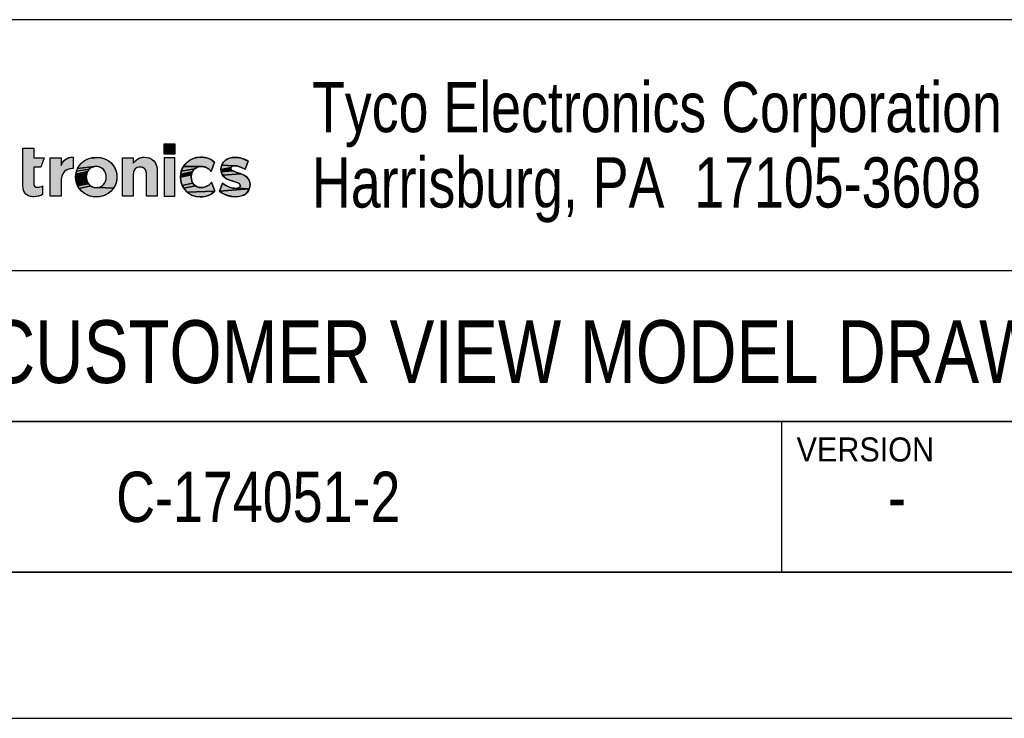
# Model space of a CAD drawing. Extents: x 0 to 420, y 0 to 297.
# Tile 4 of 7: x 305 to 367, y 0 to 44. Entities that reach past the tile are written whole.
import ezdxf
from ezdxf.enums import TextEntityAlignment as Align

# ---------------------------------------------------------------- set-up
doc = ezdxf.new("R2010")
doc.units = 0
doc.header["$LTSCALE"] = 23.1
doc.layers.get('0').update_dxf_attribs({"linetype": 'CONTINUOUS'})
doc.layers.add('DRAFT_ENTITY', color=7, linetype='CONTINUOUS')
doc.styles.get("Standard").update_dxf_attribs({"font": 'txt', "width": 0.95})
doc.styles.add('TEXTSTYLE_2', font='txt', dxfattribs={"width": 0.8})

# ---------------------------------------------------------------- blocks, each defined once
blk = doc.blocks.new('TE_H_SMALL_1CPOS_BL0', base_point=(299.304, 35.924))
at = {"linetype": 'CONTINUOUS'}
for points in [[(306.078, 35.422), (306.739, 35.422), (306.52, 34.837), (306.078, 34.837), (306.078, 33.807), (306.085, 33.731), (306.109, 33.661), (306.152, 33.613), (306.213, 33.583), (306.299, 33.573), (306.435, 33.586), (306.564, 33.624), (306.637, 33.658), (306.637, 33.109), (306.578, 33.077), (306.436, 33.019), (306.279, 32.983), (306.191, 32.973), (306.096, 32.97), (306.032, 32.971), (305.874, 32.989), (305.746, 33.026), (305.642, 33.08), (305.558, 33.153), (305.521, 33.197), (305.489, 33.247), (305.438, 33.365), (305.406, 33.511), (305.394, 33.694), (305.394, 36.039), (306.078, 36.039)], [(307.804, 34.936), (307.827, 34.989), (307.903, 35.128), (307.986, 35.238), (308.078, 35.325), (308.18, 35.391), (308.295, 35.437), (308.425, 35.463), (308.573, 35.467), (308.573, 34.772), (308.573, 34.752), (308.538, 34.752), (308.537, 34.752), (308.498, 34.751), (308.355, 34.735), (308.231, 34.7), (308.124, 34.646), (308.032, 34.575), (307.954, 34.485), (307.892, 34.375), (307.845, 34.243), (307.815, 34.087), (307.804, 33.901), (307.804, 33.035), (307.804, 33.011), (307.139, 33.011), (307.12, 33.011), (307.12, 35.354), (307.12, 35.422), (307.785, 35.422), (307.804, 35.422), (307.804, 34.95)], [(309.668, 34.771), (309.598, 34.713), (308.784, 34.582), (308.854, 34.757), (309.927, 34.871), (309.833, 34.85), (309.746, 34.816)], [(310.436, 35.412), (310.618, 35.344), (310.785, 35.251), (310.935, 35.135), (311, 35.072), (311.118, 34.927), (311.213, 34.766), (311.282, 34.592), (311.324, 34.408), (311.338, 34.217), (311.324, 34.026), (311.282, 33.842), (311.213, 33.667), (311.118, 33.505), (310.139, 33.553), (310.233, 33.574), (310.32, 33.608), (310.398, 33.654), (310.468, 33.711), (310.529, 33.78), (310.579, 33.86), (310.619, 33.949), (310.647, 34.048), (310.661, 34.153), (310.663, 34.208), (310.656, 34.313), (310.634, 34.414), (310.617, 34.467), (310.575, 34.557), (310.522, 34.639), (310.459, 34.709), (310.386, 34.769), (310.306, 34.816), (310.22, 34.85), (310.127, 34.871), (310.029, 34.878), (309.927, 34.871), (308.854, 34.757), (308.949, 34.919), (309.068, 35.065), (309.139, 35.134), (309.29, 35.251), (309.458, 35.344), (309.64, 35.412), (310.242, 35.454)], [(313.071, 35.468), (313.235, 35.455), (313.38, 35.42), (313.506, 35.363), (313.563, 35.326), (313.616, 35.285), (313.709, 35.187), (313.783, 35.069), (313.84, 34.931), (313.876, 34.77), (313.89, 34.585), (313.89, 34.572), (313.89, 33.011), (313.206, 33.011), (313.206, 34.356), (313.201, 34.451), (313.176, 34.575), (313.133, 34.673), (313.074, 34.748), (312.997, 34.802), (312.904, 34.835), (312.792, 34.847), (312.714, 34.841), (312.613, 34.815), (312.528, 34.767), (312.492, 34.735), (312.46, 34.698), (312.409, 34.609), (312.376, 34.496), (312.365, 34.356), (312.365, 33.011), (311.681, 33.011), (311.681, 35.422), (312.365, 35.422), (312.365, 35.081), (312.437, 35.168), (312.549, 35.278), (312.664, 35.36), (312.786, 35.419), (312.92, 35.455)], [(316.367, 34.81), (316.262, 34.74), (315.406, 34.577), (315.47, 34.749), (315.542, 34.884), (316.614, 34.878), (316.485, 34.856)], [(316.427, 35.455), (316.618, 35.468), (316.831, 35.455), (317.017, 35.42), (317.181, 35.362), (317.328, 35.283), (317.463, 35.18), (317.504, 35.143), (317.289, 34.574), (317.248, 34.622), (317.14, 34.723), (317.025, 34.797), (316.901, 34.848), (316.766, 34.876), (316.614, 34.878), (315.542, 34.884), (315.648, 35.03), (315.774, 35.159), (315.917, 35.267), (316.075, 35.353), (316.245, 35.416)], [(318.558, 34.842), (318.543, 34.816), (317.915, 34.685), (317.927, 34.83), (317.962, 34.961), (318.721, 34.924), (318.636, 34.902), (318.578, 34.865)], [(318.797, 35.454), (318.984, 35.442), (319.181, 35.404), (319.259, 35.382), (319.453, 35.309), (319.631, 35.217), (319.436, 34.702), (319.252, 34.8), (319.066, 34.874), (318.909, 34.915), (318.783, 34.928), (317.962, 34.961), (318.019, 35.079), (318.097, 35.182), (318.194, 35.271), (318.313, 35.346), (318.45, 35.402), (318.606, 35.439), (318.778, 35.454)], [(309.447, 34.475), (309.419, 34.376), (308.728, 34.208), (308.742, 34.398), (309.486, 34.564)], [(309.403, 34.217), (309.41, 34.112), (309.431, 34.011), (308.784, 33.832), (308.742, 34.016), (308.728, 34.208), (309.419, 34.376), (309.405, 34.271)], [(309.537, 34.644), (309.486, 34.564), (308.742, 34.398), (308.784, 34.582), (309.598, 34.713)], [(316.08, 34.489), (316.042, 34.358), (315.354, 34.208), (315.367, 34.396), (316.103, 34.54)], [(316.029, 34.217), (316.042, 34.077), (316.08, 33.945), (316.142, 33.825), (315.47, 33.67), (315.406, 33.84), (315.367, 34.021), (315.354, 34.208), (316.042, 34.358)], [(316.173, 34.649), (316.103, 34.54), (315.367, 34.396), (315.406, 34.577), (316.262, 34.74)], [(318.544, 34.704), (318.58, 34.657), (318.648, 34.609), (317.927, 34.547), (317.918, 34.613), (317.915, 34.685), (318.543, 34.816), (318.532, 34.757)], [(318.766, 34.557), (318.981, 34.483), (319.162, 34.421), (318.015, 34.325), (317.961, 34.428), (317.927, 34.547), (318.648, 34.609)], [(319.335, 34.347), (319.468, 34.269), (319.571, 34.186), (319.649, 34.096), (319.704, 33.996), (319.739, 33.883), (319.748, 33.82), (319.751, 33.753), (319.739, 33.599), (319.705, 33.463), (318.95, 33.504), (319.034, 33.53), (319.091, 33.568), (319.11, 33.592), (319.124, 33.619), (319.135, 33.681), (319.132, 33.71), (319.123, 33.736), (319.087, 33.783), (319.022, 33.828), (318.91, 33.876), (318.711, 33.937), (318.69, 33.943), (318.475, 34.011), (318.314, 34.079), (318.188, 34.152), (318.09, 34.234), (318.015, 34.325), (319.162, 34.421)], [(309.491, 33.867), (309.544, 33.786), (308.853, 33.659), (308.784, 33.832), (309.431, 34.011), (309.449, 33.957)], [(309.608, 33.715), (309.68, 33.656), (308.948, 33.498), (308.853, 33.659), (309.544, 33.786)], [(310.038, 33.546), (310.139, 33.553), (311.118, 33.505), (310.999, 33.359), (310.928, 33.29), (310.777, 33.174), (310.609, 33.08), (310.426, 33.012), (310.232, 32.971), (310.029, 32.956), (309.825, 32.971), (309.631, 33.012), (309.449, 33.08), (309.282, 33.173), (309.132, 33.289), (309.067, 33.353), (308.948, 33.498), (309.68, 33.656), (309.76, 33.608), (309.846, 33.574), (309.939, 33.553)], [(316.201, 33.747), (316.296, 33.661), (315.557, 33.511), (315.47, 33.67), (316.142, 33.825)], [(316.641, 33.546), (316.786, 33.559), (316.925, 33.596), (317.059, 33.657), (317.182, 33.741), (317.289, 33.842), (317.321, 33.88), (317.527, 33.327), (315.769, 33.266), (315.644, 33.395), (315.557, 33.511), (316.296, 33.661), (316.403, 33.597), (316.519, 33.559)], [(318.846, 33.497), (318.95, 33.504), (319.705, 33.463), (317.825, 33.31), (318.018, 33.822), (318.157, 33.718), (318.317, 33.63), (318.491, 33.56), (318.667, 33.514), (318.697, 33.509)], [(317.473, 33.275), (317.444, 33.249), (317.305, 33.143), (317.159, 33.063), (316.999, 33.005), (316.817, 32.969), (316.609, 32.956), (316.42, 32.97), (316.239, 33.008), (316.069, 33.071), (315.911, 33.158), (315.769, 33.266), (317.527, 33.327), (317.514, 33.314)], [(319.65, 33.345), (319.576, 33.243), (319.482, 33.156), (319.367, 33.084), (319.231, 33.028), (319.072, 32.989), (318.889, 32.971), (318.829, 32.97), (318.731, 32.972), (318.532, 32.994), (318.342, 33.039), (318.162, 33.106), (317.99, 33.196), (317.825, 33.31), (319.705, 33.463)]]:
    blk.add_hatch(color=2, dxfattribs=at).paths.add_polyline_path(points)
at = {"color": 2, "linetype": 'CONTINUOUS'}
for p, q in [((315.025, 36.296), (314.305, 36.296)), ((314.305, 36.296), (314.305, 35.688)), ((315.025, 36.296), (314.305, 36.296)), ((314.305, 36.296), (314.305, 35.688)), ((315.025, 35.688), (315.025, 36.296)), ((315.025, 35.688), (315.025, 36.296)), ((314.305, 35.688), (315.025, 35.688)), ((314.305, 35.688), (315.025, 35.688)), ((315.007, 35.422), (314.323, 35.422)), ((314.323, 35.422), (314.323, 33.011)), ((315.007, 35.422), (314.323, 35.422)), ((314.323, 35.422), (314.323, 33.011)), ((315.007, 33.011), (315.007, 35.422)), ((315.007, 33.011), (315.007, 35.422)), ((314.323, 33.011), (315.007, 33.011)), ((314.323, 33.011), (315.007, 33.011))]:
    blk.add_line(p, q, dxfattribs=at)
for points in [[(306.078, 35.422), (306.739, 35.422), (306.52, 34.837), (306.078, 34.837), (306.078, 33.807), (306.085, 33.731), (306.109, 33.661), (306.152, 33.613), (306.213, 33.583), (306.299, 33.573), (306.435, 33.586), (306.564, 33.624), (306.637, 33.658), (306.637, 33.109), (306.578, 33.077), (306.436, 33.019), (306.279, 32.983), (306.191, 32.973), (306.096, 32.97), (306.032, 32.971), (305.874, 32.989), (305.746, 33.026), (305.642, 33.08), (305.558, 33.153), (305.521, 33.197), (305.489, 33.247), (305.438, 33.365), (305.406, 33.511), (305.394, 33.694), (305.394, 36.039), (306.078, 36.039), (306.078, 35.422)], [(307.804, 34.936), (307.827, 34.989), (307.903, 35.128), (307.986, 35.238), (308.078, 35.325), (308.18, 35.391), (308.295, 35.437), (308.425, 35.463), (308.573, 35.467), (308.573, 34.772), (308.573, 34.752), (308.538, 34.752), (308.537, 34.752), (308.498, 34.751), (308.355, 34.735), (308.231, 34.7), (308.124, 34.646), (308.032, 34.575), (307.954, 34.485), (307.892, 34.375), (307.845, 34.243), (307.815, 34.087), (307.804, 33.901), (307.804, 33.035), (307.804, 33.011), (307.139, 33.011), (307.12, 33.011), (307.12, 35.354), (307.12, 35.422), (307.785, 35.422), (307.804, 35.422), (307.804, 34.95), (307.804, 34.936)], [(309.668, 34.771), (309.598, 34.713), (308.784, 34.582), (308.854, 34.757), (309.927, 34.871), (309.833, 34.85), (309.746, 34.816), (309.668, 34.771)], [(310.436, 35.412), (310.618, 35.344), (310.785, 35.251), (310.935, 35.135), (311, 35.072), (311.118, 34.927), (311.213, 34.766), (311.282, 34.592), (311.324, 34.408), (311.338, 34.217), (311.324, 34.026), (311.282, 33.842), (311.213, 33.667), (311.118, 33.505), (310.139, 33.553), (310.233, 33.574), (310.32, 33.608), (310.398, 33.654), (310.468, 33.711), (310.529, 33.78), (310.579, 33.86), (310.619, 33.949), (310.647, 34.048), (310.661, 34.153), (310.663, 34.208), (310.656, 34.313), (310.634, 34.414), (310.617, 34.467), (310.575, 34.557), (310.522, 34.639), (310.459, 34.709), (310.386, 34.769), (310.306, 34.816), (310.22, 34.85), (310.127, 34.871), (310.029, 34.878), (309.927, 34.871), (308.854, 34.757), (308.949, 34.919), (309.068, 35.065), (309.139, 35.134), (309.29, 35.251), (309.458, 35.344), (309.64, 35.412), (310.242, 35.454), (310.436, 35.412)], [(313.071, 35.468), (313.235, 35.455), (313.38, 35.42), (313.506, 35.363), (313.563, 35.326), (313.616, 35.285), (313.709, 35.187), (313.783, 35.069), (313.84, 34.931), (313.876, 34.77), (313.89, 34.585), (313.89, 34.572), (313.89, 33.011), (313.206, 33.011), (313.206, 34.356), (313.201, 34.451), (313.176, 34.575), (313.133, 34.673), (313.074, 34.748), (312.997, 34.802), (312.904, 34.835), (312.792, 34.847), (312.714, 34.841), (312.613, 34.815), (312.528, 34.767), (312.492, 34.735), (312.46, 34.698), (312.409, 34.609), (312.376, 34.496), (312.365, 34.356), (312.365, 33.011), (311.681, 33.011), (311.681, 35.422), (312.365, 35.422), (312.365, 35.081), (312.437, 35.168), (312.549, 35.278), (312.664, 35.36), (312.786, 35.419), (312.92, 35.455), (313.071, 35.468)], [(316.367, 34.81), (316.262, 34.74), (315.406, 34.577), (315.47, 34.749), (315.542, 34.884), (316.614, 34.878), (316.485, 34.856), (316.367, 34.81)], [(316.427, 35.455), (316.618, 35.468), (316.831, 35.455), (317.017, 35.42), (317.181, 35.362), (317.328, 35.283), (317.463, 35.18), (317.504, 35.143), (317.289, 34.574), (317.248, 34.622), (317.14, 34.723), (317.025, 34.797), (316.901, 34.848), (316.766, 34.876), (316.614, 34.878), (315.542, 34.884), (315.648, 35.03), (315.774, 35.159), (315.917, 35.267), (316.075, 35.353), (316.245, 35.416), (316.427, 35.455)], [(318.558, 34.842), (318.543, 34.816), (317.915, 34.685), (317.927, 34.83), (317.962, 34.961), (318.721, 34.924), (318.636, 34.902), (318.578, 34.865), (318.558, 34.842)], [(318.797, 35.454), (318.984, 35.442), (319.181, 35.404), (319.259, 35.382), (319.453, 35.309), (319.631, 35.217), (319.436, 34.702), (319.252, 34.8), (319.066, 34.874), (318.909, 34.915), (318.783, 34.928), (317.962, 34.961), (318.019, 35.079), (318.097, 35.182), (318.194, 35.271), (318.313, 35.346), (318.45, 35.402), (318.606, 35.439), (318.778, 35.454), (318.797, 35.454)], [(309.447, 34.475), (309.419, 34.376), (308.728, 34.208), (308.742, 34.398), (309.486, 34.564), (309.447, 34.475)], [(309.403, 34.217), (309.41, 34.112), (309.431, 34.011), (308.784, 33.832), (308.742, 34.016), (308.728, 34.208), (309.419, 34.376), (309.405, 34.271), (309.403, 34.217)], [(309.537, 34.644), (309.486, 34.564), (308.742, 34.398), (308.784, 34.582), (309.598, 34.713), (309.537, 34.644)], [(316.08, 34.489), (316.042, 34.358), (315.354, 34.208), (315.367, 34.396), (316.103, 34.54), (316.08, 34.489)], [(316.029, 34.217), (316.042, 34.077), (316.08, 33.945), (316.142, 33.825), (315.47, 33.67), (315.406, 33.84), (315.367, 34.021), (315.354, 34.208), (316.042, 34.358), (316.029, 34.217)], [(316.173, 34.649), (316.103, 34.54), (315.367, 34.396), (315.406, 34.577), (316.262, 34.74), (316.173, 34.649)], [(318.544, 34.704), (318.58, 34.657), (318.648, 34.609), (317.927, 34.547), (317.918, 34.613), (317.915, 34.685), (318.543, 34.816), (318.532, 34.757), (318.544, 34.704)], [(318.766, 34.557), (318.981, 34.483), (319.162, 34.421), (318.015, 34.325), (317.961, 34.428), (317.927, 34.547), (318.648, 34.609), (318.766, 34.557)], [(319.335, 34.347), (319.468, 34.269), (319.571, 34.186), (319.649, 34.096), (319.704, 33.996), (319.739, 33.883), (319.748, 33.82), (319.751, 33.753), (319.739, 33.599), (319.705, 33.463), (318.95, 33.504), (319.034, 33.53), (319.091, 33.568), (319.11, 33.592), (319.124, 33.619), (319.135, 33.681), (319.132, 33.71), (319.123, 33.736), (319.087, 33.783), (319.022, 33.828), (318.91, 33.876), (318.711, 33.937), (318.69, 33.943), (318.475, 34.011), (318.314, 34.079), (318.188, 34.152), (318.09, 34.234), (318.015, 34.325), (319.162, 34.421), (319.335, 34.347)], [(309.491, 33.867), (309.544, 33.786), (308.853, 33.659), (308.784, 33.832), (309.431, 34.011), (309.449, 33.957), (309.491, 33.867)], [(309.608, 33.715), (309.68, 33.656), (308.948, 33.498), (308.853, 33.659), (309.544, 33.786), (309.608, 33.715)], [(310.038, 33.546), (310.139, 33.553), (311.118, 33.505), (310.999, 33.359), (310.928, 33.29), (310.777, 33.174), (310.609, 33.08), (310.426, 33.012), (310.232, 32.971), (310.029, 32.956), (309.825, 32.971), (309.631, 33.012), (309.449, 33.08), (309.282, 33.173), (309.132, 33.289), (309.067, 33.353), (308.948, 33.498), (309.68, 33.656), (309.76, 33.608), (309.846, 33.574), (309.939, 33.553), (310.038, 33.546)], [(316.201, 33.747), (316.296, 33.661), (315.557, 33.511), (315.47, 33.67), (316.142, 33.825), (316.201, 33.747)], [(316.641, 33.546), (316.786, 33.559), (316.925, 33.596), (317.059, 33.657), (317.182, 33.741), (317.289, 33.842), (317.321, 33.88), (317.527, 33.327), (315.769, 33.266), (315.644, 33.395), (315.557, 33.511), (316.296, 33.661), (316.403, 33.597), (316.519, 33.559), (316.641, 33.546)], [(318.846, 33.497), (318.95, 33.504), (319.705, 33.463), (317.825, 33.31), (318.018, 33.822), (318.157, 33.718), (318.317, 33.63), (318.491, 33.56), (318.667, 33.514), (318.697, 33.509), (318.846, 33.497)], [(317.473, 33.275), (317.444, 33.249), (317.305, 33.143), (317.159, 33.063), (316.999, 33.005), (316.817, 32.969), (316.609, 32.956), (316.42, 32.97), (316.239, 33.008), (316.069, 33.071), (315.911, 33.158), (315.769, 33.266), (317.527, 33.327), (317.514, 33.314), (317.473, 33.275)], [(319.65, 33.345), (319.576, 33.243), (319.482, 33.156), (319.367, 33.084), (319.231, 33.028), (319.072, 32.989), (318.889, 32.971), (318.829, 32.97), (318.731, 32.972), (318.532, 32.994), (318.342, 33.039), (318.162, 33.106), (317.99, 33.196), (317.825, 33.31), (319.705, 33.463), (319.65, 33.345)]]:
    blk.add_lwpolyline(points, dxfattribs=at)
for points, knots in [([(306.078, 35.422), (306.078, 35.422), (306.078, 36.039), (306.078, 36.039), (306.078, 36.039), (305.394, 36.039), (305.394, 36.039), (305.394, 36.039), (305.394, 33.694), (305.394, 33.694), (305.394, 33.136), (305.678, 32.97), (306.096, 32.97), (306.326, 32.97), (306.492, 33.024), (306.637, 33.109), (306.637, 33.109), (306.637, 33.658), (306.637, 33.658), (306.537, 33.605), (306.425, 33.573), (306.299, 33.573), (306.146, 33.573), (306.078, 33.65), (306.078, 33.807), (306.078, 33.807), (306.078, 34.837), (306.078, 34.837), (306.078, 34.837), (306.52, 34.837), (306.52, 34.837), (306.52, 34.837), (306.739, 35.422), (306.739, 35.422), (306.739, 35.422), (306.078, 35.422), (306.078, 35.422)], [0, 0, 0, 0, 1, 1, 1, 2, 2, 2, 3, 3, 3, 4, 4, 4, 5, 5, 5, 6, 6, 6, 7, 7, 7, 8, 8, 8, 9, 9, 9, 10, 10, 10, 11, 11, 11, 12, 12, 12, 12]), ([(306.078, 35.422), (306.078, 35.422), (306.078, 36.039), (306.078, 36.039), (306.078, 36.039), (305.394, 36.039), (305.394, 36.039), (305.394, 36.039), (305.394, 33.694), (305.394, 33.694), (305.394, 33.136), (305.678, 32.97), (306.096, 32.97), (306.326, 32.97), (306.492, 33.024), (306.637, 33.109), (306.637, 33.109), (306.637, 33.658), (306.637, 33.658), (306.537, 33.605), (306.425, 33.573), (306.299, 33.573), (306.146, 33.573), (306.078, 33.65), (306.078, 33.807), (306.078, 33.807), (306.078, 34.837), (306.078, 34.837), (306.078, 34.837), (306.52, 34.837), (306.52, 34.837), (306.52, 34.837), (306.739, 35.422), (306.739, 35.422), (306.739, 35.422), (306.078, 35.422), (306.078, 35.422)], [0, 0, 0, 0, 1, 1, 1, 2, 2, 2, 3, 3, 3, 4, 4, 4, 5, 5, 5, 6, 6, 6, 7, 7, 7, 8, 8, 8, 9, 9, 9, 10, 10, 10, 11, 11, 11, 12, 12, 12, 12]), ([(307.804, 34.936), (307.804, 34.936), (307.804, 35.422), (307.804, 35.422), (307.804, 35.422), (307.12, 35.422), (307.12, 35.422), (307.12, 35.422), (307.12, 33.011), (307.12, 33.011), (307.12, 33.011), (307.804, 33.011), (307.804, 33.011), (307.804, 33.011), (307.804, 33.901), (307.804, 33.901), (307.804, 34.477), (308.083, 34.752), (308.537, 34.752), (308.537, 34.752), (308.573, 34.752), (308.573, 34.752), (308.573, 34.752), (308.573, 35.467), (308.573, 35.467), (308.169, 35.485), (307.943, 35.269), (307.804, 34.936)], [0, 0, 0, 0, 1, 1, 1, 2, 2, 2, 3, 3, 3, 4, 4, 4, 5, 5, 5, 6, 6, 6, 7, 7, 7, 8, 8, 8, 9, 9, 9, 9]), ([(307.804, 34.936), (307.804, 34.936), (307.804, 35.422), (307.804, 35.422), (307.804, 35.422), (307.12, 35.422), (307.12, 35.422), (307.12, 35.422), (307.12, 33.011), (307.12, 33.011), (307.12, 33.011), (307.804, 33.011), (307.804, 33.011), (307.804, 33.011), (307.804, 33.901), (307.804, 33.901), (307.804, 34.477), (308.083, 34.752), (308.537, 34.752), (308.537, 34.752), (308.573, 34.752), (308.573, 34.752), (308.573, 34.752), (308.573, 35.467), (308.573, 35.467), (308.169, 35.485), (307.943, 35.269), (307.804, 34.936)], [0, 0, 0, 0, 1, 1, 1, 2, 2, 2, 3, 3, 3, 4, 4, 4, 5, 5, 5, 6, 6, 6, 7, 7, 7, 8, 8, 8, 9, 9, 9, 9]), ([(310.038, 35.468), (309.286, 35.468), (308.728, 34.905), (308.728, 34.208), (308.728, 33.51), (309.282, 32.956), (310.029, 32.956), (310.78, 32.956), (311.338, 33.519), (311.338, 34.217), (311.338, 34.914), (310.785, 35.468), (310.038, 35.468)], [0, 0, 0, 0, 1, 1, 1, 2, 2, 2, 3, 3, 3, 4, 4, 4, 4]), ([(310.038, 35.468), (309.286, 35.468), (308.728, 34.905), (308.728, 34.208), (308.728, 33.51), (309.282, 32.956), (310.029, 32.956), (310.78, 32.956), (311.338, 33.519), (311.338, 34.217), (311.338, 34.914), (310.785, 35.468), (310.038, 35.468)], [0, 0, 0, 0, 1, 1, 1, 2, 2, 2, 3, 3, 3, 4, 4, 4, 4]), ([(310.038, 33.546), (309.659, 33.546), (309.403, 33.852), (309.403, 34.217), (309.403, 34.577), (309.637, 34.878), (310.029, 34.878), (310.407, 34.878), (310.663, 34.572), (310.663, 34.208), (310.663, 33.847), (310.429, 33.546), (310.038, 33.546)], [0, 0, 0, 0, 1, 1, 1, 2, 2, 2, 3, 3, 3, 4, 4, 4, 4]), ([(310.038, 33.546), (309.659, 33.546), (309.403, 33.852), (309.403, 34.217), (309.403, 34.577), (309.637, 34.878), (310.029, 34.878), (310.407, 34.878), (310.663, 34.572), (310.663, 34.208), (310.663, 33.847), (310.429, 33.546), (310.038, 33.546)], [0, 0, 0, 0, 1, 1, 1, 2, 2, 2, 3, 3, 3, 4, 4, 4, 4]), ([(313.071, 35.468), (312.724, 35.468), (312.522, 35.283), (312.365, 35.081), (312.365, 35.081), (312.365, 35.422), (312.365, 35.422), (312.365, 35.422), (311.681, 35.422), (311.681, 35.422), (311.681, 35.422), (311.681, 33.011), (311.681, 33.011), (311.681, 33.011), (312.365, 33.011), (312.365, 33.011), (312.365, 33.011), (312.365, 34.356), (312.365, 34.356), (312.365, 34.68), (312.531, 34.847), (312.792, 34.847), (313.053, 34.847), (313.206, 34.68), (313.206, 34.356), (313.206, 34.356), (313.206, 33.011), (313.206, 33.011), (313.206, 33.011), (313.89, 33.011), (313.89, 33.011), (313.89, 33.011), (313.89, 34.572), (313.89, 34.572), (313.89, 35.126), (313.589, 35.468), (313.071, 35.468)], [0, 0, 0, 0, 1, 1, 1, 2, 2, 2, 3, 3, 3, 4, 4, 4, 5, 5, 5, 6, 6, 6, 7, 7, 7, 8, 8, 8, 9, 9, 9, 10, 10, 10, 11, 11, 11, 12, 12, 12, 12]), ([(313.071, 35.468), (312.724, 35.468), (312.522, 35.283), (312.365, 35.081), (312.365, 35.081), (312.365, 35.422), (312.365, 35.422), (312.365, 35.422), (311.681, 35.422), (311.681, 35.422), (311.681, 35.422), (311.681, 33.011), (311.681, 33.011), (311.681, 33.011), (312.365, 33.011), (312.365, 33.011), (312.365, 33.011), (312.365, 34.356), (312.365, 34.356), (312.365, 34.68), (312.531, 34.847), (312.792, 34.847), (313.053, 34.847), (313.206, 34.68), (313.206, 34.356), (313.206, 34.356), (313.206, 33.011), (313.206, 33.011), (313.206, 33.011), (313.89, 33.011), (313.89, 33.011), (313.89, 33.011), (313.89, 34.572), (313.89, 34.572), (313.89, 35.126), (313.589, 35.468), (313.071, 35.468)], [0, 0, 0, 0, 1, 1, 1, 2, 2, 2, 3, 3, 3, 4, 4, 4, 5, 5, 5, 6, 6, 6, 7, 7, 7, 8, 8, 8, 9, 9, 9, 10, 10, 10, 11, 11, 11, 12, 12, 12, 12]), ([(317.527, 33.327), (317.523, 33.322), (317.519, 33.318), (317.514, 33.314), (317.501, 33.3), (317.487, 33.287), (317.473, 33.275), (317.264, 33.084), (317.01, 32.956), (316.609, 32.956), (315.885, 32.956), (315.354, 33.514), (315.354, 34.208), (315.354, 34.901), (315.88, 35.468), (316.618, 35.468), (317.022, 35.468), (317.292, 35.347), (317.504, 35.143), (317.504, 35.143), (317.289, 34.574), (317.289, 34.574), (317.136, 34.761), (316.927, 34.9), (316.614, 34.878), (316.273, 34.855), (316.029, 34.577), (316.029, 34.217), (316.029, 33.843), (316.299, 33.546), (316.641, 33.546), (316.96, 33.546), (317.2, 33.726), (317.321, 33.88), (317.321, 33.88), (317.527, 33.327), (317.527, 33.327)], [0, 0, 0, 0, 1, 1, 1, 2, 2, 2, 3, 3, 3, 4, 4, 4, 5, 5, 5, 6, 6, 6, 7, 7, 7, 8, 8, 8, 9, 9, 9, 10, 10, 10, 11, 11, 11, 12, 12, 12, 12]), ([(317.527, 33.327), (317.523, 33.322), (317.519, 33.318), (317.514, 33.314), (317.501, 33.3), (317.487, 33.287), (317.473, 33.275), (317.264, 33.084), (317.01, 32.956), (316.609, 32.956), (315.885, 32.956), (315.354, 33.514), (315.354, 34.208), (315.354, 34.901), (315.88, 35.468), (316.618, 35.468), (317.022, 35.468), (317.292, 35.347), (317.504, 35.143), (317.504, 35.143), (317.289, 34.574), (317.289, 34.574), (317.136, 34.761), (316.927, 34.9), (316.614, 34.878), (316.273, 34.855), (316.029, 34.577), (316.029, 34.217), (316.029, 33.843), (316.299, 33.546), (316.641, 33.546), (316.96, 33.546), (317.2, 33.726), (317.321, 33.88), (317.321, 33.88), (317.527, 33.327), (317.527, 33.327)], [0, 0, 0, 0, 1, 1, 1, 2, 2, 2, 3, 3, 3, 4, 4, 4, 5, 5, 5, 6, 6, 6, 7, 7, 7, 8, 8, 8, 9, 9, 9, 10, 10, 10, 11, 11, 11, 12, 12, 12, 12]), ([(319.436, 34.702), (319.198, 34.842), (318.959, 34.928), (318.783, 34.928), (318.617, 34.928), (318.532, 34.856), (318.532, 34.757), (318.532, 34.433), (319.751, 34.541), (319.751, 33.753), (319.751, 33.213), (319.351, 32.97), (318.829, 32.97), (318.491, 32.97), (318.144, 33.059), (317.825, 33.31), (317.825, 33.31), (318.018, 33.822), (318.018, 33.822), (318.279, 33.599), (318.621, 33.497), (318.846, 33.497), (319.045, 33.497), (319.135, 33.568), (319.135, 33.681), (319.135, 34.023), (317.915, 33.839), (317.915, 34.685), (317.915, 35.18), (318.311, 35.454), (318.797, 35.454), (319.078, 35.454), (319.381, 35.367), (319.631, 35.217), (319.631, 35.217), (319.436, 34.702), (319.436, 34.702)], [0, 0, 0, 0, 1, 1, 1, 2, 2, 2, 3, 3, 3, 4, 4, 4, 5, 5, 5, 6, 6, 6, 7, 7, 7, 8, 8, 8, 9, 9, 9, 10, 10, 10, 11, 11, 11, 12, 12, 12, 12]), ([(319.436, 34.702), (319.198, 34.842), (318.959, 34.928), (318.783, 34.928), (318.617, 34.928), (318.532, 34.856), (318.532, 34.757), (318.532, 34.433), (319.751, 34.541), (319.751, 33.753), (319.751, 33.213), (319.351, 32.97), (318.829, 32.97), (318.491, 32.97), (318.144, 33.059), (317.825, 33.31), (317.825, 33.31), (318.018, 33.822), (318.018, 33.822), (318.279, 33.599), (318.621, 33.497), (318.846, 33.497), (319.045, 33.497), (319.135, 33.568), (319.135, 33.681), (319.135, 34.023), (317.915, 33.839), (317.915, 34.685), (317.915, 35.18), (318.311, 35.454), (318.797, 35.454), (319.078, 35.454), (319.381, 35.367), (319.631, 35.217), (319.631, 35.217), (319.436, 34.702), (319.436, 34.702)], [0, 0, 0, 0, 1, 1, 1, 2, 2, 2, 3, 3, 3, 4, 4, 4, 5, 5, 5, 6, 6, 6, 7, 7, 7, 8, 8, 8, 9, 9, 9, 10, 10, 10, 11, 11, 11, 12, 12, 12, 12])]:
    blk.add_open_spline(points, degree=3, knots=knots, dxfattribs=at)
for points in [[(315.025, 35.688), (314.305, 35.688), (315.025, 36.296), (314.305, 36.296)], [(310.038, 35.468), (310.242, 35.454), (309.834, 35.454), (309.64, 35.412)], [(315.007, 33.011), (314.323, 33.011), (315.007, 35.422), (314.323, 35.422)], [(318.783, 34.928), (318.721, 34.924), (317.962, 34.961)]]:
    blk.add_solid(points, dxfattribs=at)

msp = doc.modelspace()

# ---------------------------------------------------------------- linework, layer by layer
at = {"color": 7, "linetype": 'CONTINUOUS'}
for p, q in [((409.209, 44.159), (273.439, 44.159)), ((409.209, 18.759), (273.439, 18.759)), ((353.334, 18.759), (353.334, 9.234)), ((409.209, 9.234), (17.784, 9.234)), ((0, 0), (420, 0))]:
    msp.add_line(p, q, dxfattribs=at)
at = {"color": 2, "linetype": 'CONTINUOUS'}
for p, q in [((287.209, 18.759), (409.209, 18.759)), ((353.334, 18.759), (353.334, 9.234)), ((287.209, 9.234), (409.209, 9.234))]:
    msp.add_line(p, q, dxfattribs=at)
at = {"layer": 'DRAFT_ENTITY', "color": 7, "linetype": 'CONTINUOUS'}
msp.add_line((409.209, 28.285), (273.439, 28.285), dxfattribs=at)

# ---------------------------------------------------------------- block references
at = {"color": 2, "linetype": 'CONTINUOUS'}
msp.add_blockref('TE_H_SMALL_1CPOS_BL0', (299.304, 35.924), dxfattribs=at)

# ---------------------------------------------------------------- texts
at = {"color": 2, "linetype": 'CONTINUOUS', "style": 'TEXTSTYLE_2', "width": 0.8}
for s, p in [('Tyco Electronics Corporation', (323.668, 37.048)), ('Harrisburg, PA  17105-3608', (323.668, 32.285))]:
    msp.add_text(s, height=3.175, dxfattribs=at).set_placement(p)
for s, height, p in [('CUSTOMER VIEW MODEL DRAWING', 3.968, (340.245, 21.192)), ('C-174051-2', 3.18, (320.272, 12.407)), ('-', 3.18, (360.647, 12.407))]:
    msp.add_text(s, height=height, dxfattribs=at).set_placement(p, align=Align.CENTER)
at = {"color": 2, "linetype": 'CONTINUOUS', "width": 0.95}
msp.add_text('VERSION', height=1.52, dxfattribs=at).set_placement((354.296, 16.233))

doc.saveas('drawing.dxf')
